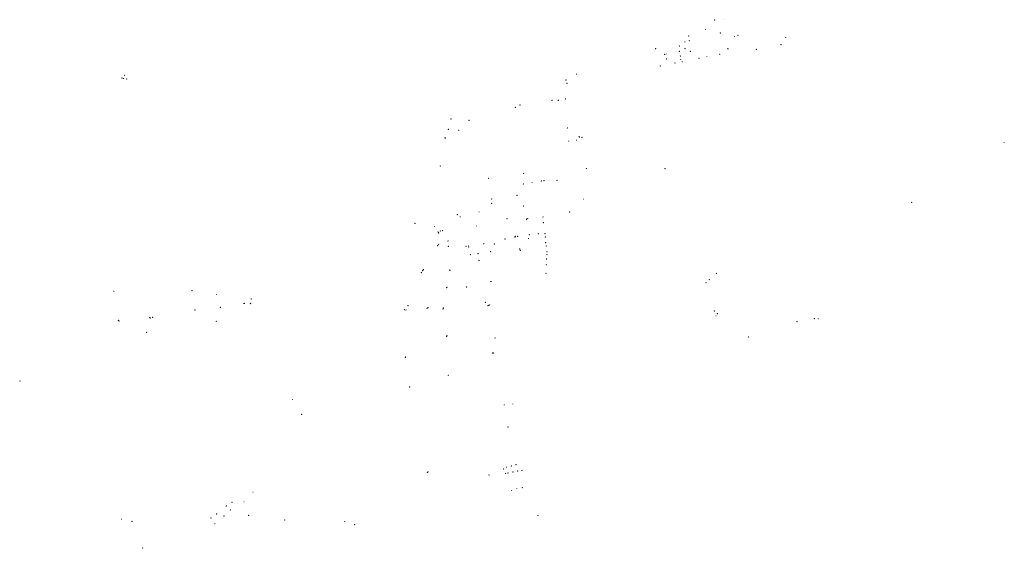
# Model space of a CAD drawing. Extents: x 97140 to 109661, y 464410 to 471125.
import ezdxf

# ---------------------------------------------------------------- set-up
doc = ezdxf.new("R2010")
doc.units = 0
doc.layers.add('061 KUNSTWERK hoofdgroep', color=1, linetype='Continuous', lineweight=0, true_color=0xff0000)

msp = doc.modelspace()

# ---------------------------------------------------------------- hatches: boundary and pattern name
at = {"layer": '061 KUNSTWERK hoofdgroep', "true_color": 0xff0000}
h = msp.add_hatch(color=1, dxfattribs=at)
edge = h.paths.add_edge_path()
edge.add_arc((105978, 471121), 2, 0, 360)
h = msp.add_hatch(color=1, dxfattribs=at)
edge = h.paths.add_edge_path()
edge.add_arc((106107, 471123), 2, 0, 360)
h = msp.add_hatch(color=1, dxfattribs=at)
edge = h.paths.add_edge_path()
edge.add_arc((105649, 470918), 2, 0, 360)
h = msp.add_hatch(color=1, dxfattribs=at)
edge = h.paths.add_edge_path()
edge.add_arc((105861, 470998), 2, 0, 360)
h = msp.add_hatch(color=1, dxfattribs=at)
edge = h.paths.add_edge_path()
edge.add_arc((106051, 470956), 2, 0, 360)
h = msp.add_hatch(color=1, dxfattribs=at)
edge = h.paths.add_edge_path()
edge.add_arc((106230, 470913), 2, 0, 360)
h = msp.add_hatch(color=1, dxfattribs=at)
edge = h.paths.add_edge_path()
edge.add_arc((106273, 470928), 2, 0, 360)
h = msp.add_hatch(color=1, dxfattribs=at)
edge = h.paths.add_edge_path()
edge.add_arc((105529, 470789), 2, 0, 360)
h = msp.add_hatch(color=1, dxfattribs=at)
edge = h.paths.add_edge_path()
edge.add_arc((105599, 470843), 2, 0, 360)
h = msp.add_hatch(color=1, dxfattribs=at)
edge = h.paths.add_edge_path()
edge.add_arc((105654, 470857), 2, 0, 360)
h = msp.add_hatch(color=1, dxfattribs=at)
edge = h.paths.add_edge_path()
edge.add_arc((106821, 470807), 2, 0, 360)
h = msp.add_hatch(color=1, dxfattribs=at)
edge = h.paths.add_edge_path()
edge.add_arc((106882, 470898), 2, 0, 360)
h = msp.add_hatch(color=1, dxfattribs=at)
edge = h.paths.add_edge_path()
edge.add_arc((105227, 470757), 2, 0, 360)
h = msp.add_hatch(color=1, dxfattribs=at)
edge = h.paths.add_edge_path()
edge.add_arc((105341, 470685), 2, 0, 360)
h = msp.add_hatch(color=1, dxfattribs=at)
edge = h.paths.add_edge_path()
edge.add_arc((105361, 470690), 2, 0, 360)
h = msp.add_hatch(color=1, dxfattribs=at)
edge = h.paths.add_edge_path()
edge.add_arc((105529, 470723), 2, 0, 360)
h = msp.add_hatch(color=1, dxfattribs=at)
edge = h.paths.add_edge_path()
edge.add_arc((105542, 470662), 2, 0, 360)
h = msp.add_hatch(color=1, dxfattribs=at)
edge = h.paths.add_edge_path()
edge.add_arc((105601, 470757), 2, 0, 360)
h = msp.add_hatch(color=1, dxfattribs=at)
edge = h.paths.add_edge_path()
edge.add_arc((105669, 470723), 2, 0, 360)
h = msp.add_hatch(color=1, dxfattribs=at)
edge = h.paths.add_edge_path()
edge.add_arc((106043, 470686), 2, 0, 360)
h = msp.add_hatch(color=1, dxfattribs=at)
edge = h.paths.add_edge_path()
edge.add_arc((106144, 470755), 2, 0, 360)
h = msp.add_hatch(color=1, dxfattribs=at)
edge = h.paths.add_edge_path()
edge.add_arc((106150, 470754), 2, 0, 360)
h = msp.add_hatch(color=1, dxfattribs=at)
edge = h.paths.add_edge_path()
edge.add_arc((106507, 470749), 2, 0, 360)
h = msp.add_hatch(color=1, dxfattribs=at)
edge = h.paths.add_edge_path()
edge.add_arc((105285, 470537), 2, 0, 360)
h = msp.add_hatch(color=1, dxfattribs=at)
edge = h.paths.add_edge_path()
edge.add_arc((105365, 470626), 2, 0, 360)
h = msp.add_hatch(color=1, dxfattribs=at)
edge = h.paths.add_edge_path()
edge.add_arc((105475, 470574), 2, 0, 360)
h = msp.add_hatch(color=1, dxfattribs=at)
edge = h.paths.add_edge_path()
edge.add_arc((105547, 470619), 2, 0, 360)
h = msp.add_hatch(color=1, dxfattribs=at)
edge = h.paths.add_edge_path()
edge.add_arc((105565, 470590), 2, 0, 360)
h = msp.add_hatch(color=1, dxfattribs=at)
edge = h.paths.add_edge_path()
edge.add_arc((105780, 470635), 2, 0, 360)
h = msp.add_hatch(color=1, dxfattribs=at)
edge = h.paths.add_edge_path()
edge.add_arc((105878, 470655), 2, 0, 360)
h = msp.add_hatch(color=1, dxfattribs=at)
edge = h.paths.add_edge_path()
edge.add_arc((98473, 470418), 2, 0, 360)
h = msp.add_hatch(color=1, dxfattribs=at)
edge = h.paths.add_edge_path()
edge.add_arc((104220, 470433), 2, 0, 360)
h = msp.add_hatch(color=1, dxfattribs=at)
edge = h.paths.add_edge_path()
edge.add_arc((98442, 470385), 2, 0, 360)
h = msp.add_hatch(color=1, dxfattribs=at)
edge = h.paths.add_edge_path()
edge.add_arc((98462, 470378), 2, 0, 360)
h = msp.add_hatch(color=1, dxfattribs=at)
edge = h.paths.add_edge_path()
edge.add_arc((98502, 470371), 2, 0, 360)
h = msp.add_hatch(color=1, dxfattribs=at)
edge = h.paths.add_edge_path()
edge.add_arc((104088, 470359), 2, 0, 360)
h = msp.add_hatch(color=1, dxfattribs=at)
edge = h.paths.add_edge_path()
edge.add_arc((104101, 470315), 2, 0, 360)
h = msp.add_hatch(color=1, dxfattribs=at)
edge = h.paths.add_edge_path()
edge.add_arc((103503, 470041), 2, 0, 360)
h = msp.add_hatch(color=1, dxfattribs=at)
edge = h.paths.add_edge_path()
edge.add_arc((103910, 470101), 2, 0, 360)
h = msp.add_hatch(color=1, dxfattribs=at)
edge = h.paths.add_edge_path()
edge.add_arc((103989, 470100), 2, 0, 360)
h = msp.add_hatch(color=1, dxfattribs=at)
edge = h.paths.add_edge_path()
edge.add_arc((104079, 470119), 2, 0, 360)
h = msp.add_hatch(color=1, dxfattribs=at)
edge = h.paths.add_edge_path()
edge.add_arc((103444, 470012), 2, 0, 360)
h = msp.add_hatch(color=1, dxfattribs=at)
edge = h.paths.add_edge_path()
edge.add_arc((102624, 469862), 2, 0, 360)
h = msp.add_hatch(color=1, dxfattribs=at)
edge = h.paths.add_edge_path()
edge.add_arc((102853, 469847), 2, 0, 360)
h = msp.add_hatch(color=1, dxfattribs=at)
edge = h.paths.add_edge_path()
edge.add_arc((102592, 469731), 2, 0, 360)
h = msp.add_hatch(color=1, dxfattribs=at)
edge = h.paths.add_edge_path()
edge.add_arc((102723, 469721), 2, 0, 360)
h = msp.add_hatch(color=1, dxfattribs=at)
edge = h.paths.add_edge_path()
edge.add_arc((104106, 469749), 2, 0, 360)
h = msp.add_hatch(color=1, dxfattribs=at)
edge = h.paths.add_edge_path()
edge.add_arc((102543, 469624), 2, 0, 360)
h = msp.add_hatch(color=1, dxfattribs=at)
edge = h.paths.add_edge_path()
edge.add_arc((102553, 469622), 2, 0, 360)
h = msp.add_hatch(color=1, dxfattribs=at)
edge = h.paths.add_edge_path()
edge.add_arc((104123, 469582), 2, 0, 360)
h = msp.add_hatch(color=1, dxfattribs=at)
edge = h.paths.add_edge_path()
edge.add_arc((104221, 469595), 2, 0, 360)
h = msp.add_hatch(color=1, dxfattribs=at)
edge = h.paths.add_edge_path()
edge.add_arc((104254, 469640), 2, 0, 360)
h = msp.add_hatch(color=1, dxfattribs=at)
edge = h.paths.add_edge_path()
edge.add_arc((104256, 469634), 2, 0, 360)
h = msp.add_hatch(color=1, dxfattribs=at)
edge = h.paths.add_edge_path()
edge.add_arc((104291, 469631), 2, 0, 360)
h = msp.add_hatch(color=1, dxfattribs=at)
edge = h.paths.add_edge_path()
edge.add_arc((109659, 469567), 2, 0, 360)
h = msp.add_hatch(color=1, dxfattribs=at)
edge = h.paths.add_edge_path()
edge.add_arc((102489, 469268), 2, 0, 360)
h = msp.add_hatch(color=1, dxfattribs=at)
edge = h.paths.add_edge_path()
edge.add_arc((103547, 469172), 2, 0, 360)
h = msp.add_hatch(color=1, dxfattribs=at)
edge = h.paths.add_edge_path()
edge.add_arc((104347, 469234), 2, 0, 360)
h = msp.add_hatch(color=1, dxfattribs=at)
edge = h.paths.add_edge_path()
edge.add_arc((105345, 469231), 2, 0, 360)
h = msp.add_hatch(color=1, dxfattribs=at)
edge = h.paths.add_edge_path()
edge.add_arc((103103, 469111), 2, 0, 360)
h = msp.add_hatch(color=1, dxfattribs=at)
edge = h.paths.add_edge_path()
edge.add_arc((103546, 469038), 2, 0, 360)
h = msp.add_hatch(color=1, dxfattribs=at)
edge = h.paths.add_edge_path()
edge.add_arc((103657, 469057), 2, 0, 360)
h = msp.add_hatch(color=1, dxfattribs=at)
edge = h.paths.add_edge_path()
edge.add_arc((103775, 469076), 2, 0, 360)
h = msp.add_hatch(color=1, dxfattribs=at)
edge = h.paths.add_edge_path()
edge.add_arc((103806, 469079), 2, 0, 360)
h = msp.add_hatch(color=1, dxfattribs=at)
edge = h.paths.add_edge_path()
edge.add_arc((103974, 469084), 2, 0, 360)
h = msp.add_hatch(color=1, dxfattribs=at)
edge = h.paths.add_edge_path()
edge.add_arc((103142, 468849), 2, 0, 360)
h = msp.add_hatch(color=1, dxfattribs=at)
edge = h.paths.add_edge_path()
edge.add_arc((103142, 468790), 2, 0, 360)
h = msp.add_hatch(color=1, dxfattribs=at)
edge = h.paths.add_edge_path()
edge.add_arc((103464, 468894), 2, 0, 360)
h = msp.add_hatch(color=1, dxfattribs=at)
edge = h.paths.add_edge_path()
edge.add_arc((104310, 468845), 2, 0, 360)
h = msp.add_hatch(color=1, dxfattribs=at)
edge = h.paths.add_edge_path()
edge.add_arc((108483, 468803), 2, 0, 360)
h = msp.add_hatch(color=1, dxfattribs=at)
edge = h.paths.add_edge_path()
edge.add_arc((102982, 468684), 2, 0, 360)
h = msp.add_hatch(color=1, dxfattribs=at)
edge = h.paths.add_edge_path()
edge.add_arc((103547, 468757), 2, 0, 360)
h = msp.add_hatch(color=1, dxfattribs=at)
edge = h.paths.add_edge_path()
edge.add_arc((104134, 468682), 2, 0, 360)
h = msp.add_hatch(color=1, dxfattribs=at)
edge = h.paths.add_edge_path()
edge.add_arc((102167, 468537), 2, 0, 360)
h = msp.add_hatch(color=1, dxfattribs=at)
edge = h.paths.add_edge_path()
edge.add_arc((102704, 468648), 2, 0, 360)
h = msp.add_hatch(color=1, dxfattribs=at)
edge = h.paths.add_edge_path()
edge.add_arc((102742, 468621), 2, 0, 360)
h = msp.add_hatch(color=1, dxfattribs=at)
edge = h.paths.add_edge_path()
edge.add_arc((103335, 468596), 2, 0, 360)
h = msp.add_hatch(color=1, dxfattribs=at)
edge = h.paths.add_edge_path()
edge.add_arc((103581, 468595), 2, 0, 360)
h = msp.add_hatch(color=1, dxfattribs=at)
edge = h.paths.add_edge_path()
edge.add_arc((103585, 468584), 2, 0, 360)
h = msp.add_hatch(color=1, dxfattribs=at)
edge = h.paths.add_edge_path()
edge.add_arc((103600, 468599), 2, 0, 360)
h = msp.add_hatch(color=1, dxfattribs=at)
edge = h.paths.add_edge_path()
edge.add_arc((103796, 468620), 2, 0, 360)
h = msp.add_hatch(color=1, dxfattribs=at)
edge = h.paths.add_edge_path()
edge.add_arc((103798, 468546), 2, 0, 360)
h = msp.add_hatch(color=1, dxfattribs=at)
edge = h.paths.add_edge_path()
edge.add_arc((102398, 468447), 2, 0, 360)
h = msp.add_hatch(color=1, dxfattribs=at)
edge = h.paths.add_edge_path()
edge.add_arc((102415, 468500), 2, 0, 360)
h = msp.add_hatch(color=1, dxfattribs=at)
edge = h.paths.add_edge_path()
edge.add_arc((102458, 468429), 2, 0, 360)
h = msp.add_hatch(color=1, dxfattribs=at)
edge = h.paths.add_edge_path()
edge.add_arc((102468, 468416), 2, 0, 360)
h = msp.add_hatch(color=1, dxfattribs=at)
edge = h.paths.add_edge_path()
edge.add_arc((102488, 468439), 2, 0, 360)
h = msp.add_hatch(color=1, dxfattribs=at)
edge = h.paths.add_edge_path()
edge.add_arc((102517, 468444), 2, 0, 360)
h = msp.add_hatch(color=1, dxfattribs=at)
edge = h.paths.add_edge_path()
edge.add_arc((102949, 468503), 2, 0, 360)
h = msp.add_hatch(color=1, dxfattribs=at)
edge = h.paths.add_edge_path()
edge.add_arc((103819, 468407), 2, 0, 360)
h = msp.add_hatch(color=1, dxfattribs=at)
edge = h.paths.add_edge_path()
edge.add_arc((102586, 468312), 2, 0, 360)
h = msp.add_hatch(color=1, dxfattribs=at)
edge = h.paths.add_edge_path()
edge.add_arc((103311, 468339), 2, 0, 360)
h = msp.add_hatch(color=1, dxfattribs=at)
edge = h.paths.add_edge_path()
edge.add_arc((103439, 468365), 2, 0, 360)
h = msp.add_hatch(color=1, dxfattribs=at)
edge = h.paths.add_edge_path()
edge.add_arc((103442, 468372), 2, 0, 360)
h = msp.add_hatch(color=1, dxfattribs=at)
edge = h.paths.add_edge_path()
edge.add_arc((103473, 468372), 2, 0, 360)
h = msp.add_hatch(color=1, dxfattribs=at)
edge = h.paths.add_edge_path()
edge.add_arc((103610, 468345), 2, 0, 360)
h = msp.add_hatch(color=1, dxfattribs=at)
edge = h.paths.add_edge_path()
edge.add_arc((103619, 468395), 2, 0, 360)
h = msp.add_hatch(color=1, dxfattribs=at)
edge = h.paths.add_edge_path()
edge.add_arc((103735, 468405), 2, 0, 360)
h = msp.add_hatch(color=1, dxfattribs=at)
edge = h.paths.add_edge_path()
edge.add_arc((103824, 468363), 2, 0, 360)
h = msp.add_hatch(color=1, dxfattribs=at)
edge = h.paths.add_edge_path()
edge.add_arc((103828, 468292), 2, 0, 360)
h = msp.add_hatch(color=1, dxfattribs=at)
edge = h.paths.add_edge_path()
edge.add_arc((102456, 468253), 2, 0, 360)
h = msp.add_hatch(color=1, dxfattribs=at)
edge = h.paths.add_edge_path()
edge.add_arc((102466, 468272), 2, 0, 360)
h = msp.add_hatch(color=1, dxfattribs=at)
edge = h.paths.add_edge_path()
edge.add_arc((102590, 468245), 2, 0, 360)
h = msp.add_hatch(color=1, dxfattribs=at)
edge = h.paths.add_edge_path()
edge.add_arc((102814, 468246), 2, 0, 360)
h = msp.add_hatch(color=1, dxfattribs=at)
edge = h.paths.add_edge_path()
edge.add_arc((102848, 468252), 2, 0, 360)
h = msp.add_hatch(color=1, dxfattribs=at)
edge = h.paths.add_edge_path()
edge.add_arc((102850, 468239), 2, 0, 360)
h = msp.add_hatch(color=1, dxfattribs=at)
edge = h.paths.add_edge_path()
edge.add_arc((103042, 468279), 2, 0, 360)
h = msp.add_hatch(color=1, dxfattribs=at)
edge = h.paths.add_edge_path()
edge.add_arc((103130, 468179), 2, 0, 360)
h = msp.add_hatch(color=1, dxfattribs=at)
edge = h.paths.add_edge_path()
edge.add_arc((103176, 468275), 2, 0, 360)
h = msp.add_hatch(color=1, dxfattribs=at)
edge = h.paths.add_edge_path()
edge.add_arc((103499, 468213), 2, 0, 360)
h = msp.add_hatch(color=1, dxfattribs=at)
edge = h.paths.add_edge_path()
edge.add_arc((103507, 468195), 2, 0, 360)
h = msp.add_hatch(color=1, dxfattribs=at)
edge = h.paths.add_edge_path()
edge.add_arc((103837, 468248), 2, 0, 360)
h = msp.add_hatch(color=1, dxfattribs=at)
edge = h.paths.add_edge_path()
edge.add_arc((103844, 468177), 2, 0, 360)
h = msp.add_hatch(color=1, dxfattribs=at)
edge = h.paths.add_edge_path()
edge.add_arc((102871, 468138), 2, 0, 360)
h = msp.add_hatch(color=1, dxfattribs=at)
edge = h.paths.add_edge_path()
edge.add_arc((102967, 468153), 2, 0, 360)
h = msp.add_hatch(color=1, dxfattribs=at)
edge = h.paths.add_edge_path()
edge.add_arc((102980, 468068), 2, 0, 360)
h = msp.add_hatch(color=1, dxfattribs=at)
edge = h.paths.add_edge_path()
edge.add_arc((103842, 468085), 2, 0, 360)
h = msp.add_hatch(color=1, dxfattribs=at)
edge = h.paths.add_edge_path()
edge.add_arc((103844, 468140), 2, 0, 360)
h = msp.add_hatch(color=1, dxfattribs=at)
edge = h.paths.add_edge_path()
edge.add_arc((102248, 467912), 2, 0, 360)
h = msp.add_hatch(color=1, dxfattribs=at)
edge = h.paths.add_edge_path()
edge.add_arc((102265, 467936), 2, 0, 360)
h = msp.add_hatch(color=1, dxfattribs=at)
edge = h.paths.add_edge_path()
edge.add_arc((102273, 467948), 2, 0, 360)
h = msp.add_hatch(color=1, dxfattribs=at)
edge = h.paths.add_edge_path()
edge.add_arc((102606, 467944), 2, 0, 360)
h = msp.add_hatch(color=1, dxfattribs=at)
edge = h.paths.add_edge_path()
edge.add_arc((102611, 467941), 2, 0, 360)
h = msp.add_hatch(color=1, dxfattribs=at)
edge = h.paths.add_edge_path()
edge.add_arc((103837, 468011), 2, 0, 360)
h = msp.add_hatch(color=1, dxfattribs=at)
edge = h.paths.add_edge_path()
edge.add_arc((103131, 467799), 2, 0, 360)
h = msp.add_hatch(color=1, dxfattribs=at)
edge = h.paths.add_edge_path()
edge.add_arc((103137, 467799), 2, 0, 360)
h = msp.add_hatch(color=1, dxfattribs=at)
edge = h.paths.add_edge_path()
edge.add_arc((103831, 467904), 2, 0, 360)
h = msp.add_hatch(color=1, dxfattribs=at)
edge = h.paths.add_edge_path()
edge.add_arc((105866, 467784), 2, 0, 360)
h = msp.add_hatch(color=1, dxfattribs=at)
edge = h.paths.add_edge_path()
edge.add_arc((105908, 467823), 2, 0, 360)
h = msp.add_hatch(color=1, dxfattribs=at)
edge = h.paths.add_edge_path()
edge.add_arc((105999, 467901), 2, 0, 360)
h = msp.add_hatch(color=1, dxfattribs=at)
edge = h.paths.add_edge_path()
edge.add_arc((98337, 467676), 2, 0, 360)
h = msp.add_hatch(color=1, dxfattribs=at)
edge = h.paths.add_edge_path()
edge.add_arc((99331, 467683), 2, 0, 360)
h = msp.add_hatch(color=1, dxfattribs=at)
edge = h.paths.add_edge_path()
edge.add_arc((102568, 467720), 2, 0, 360)
h = msp.add_hatch(color=1, dxfattribs=at)
edge = h.paths.add_edge_path()
edge.add_arc((102572, 467725), 2, 0, 360)
h = msp.add_hatch(color=1, dxfattribs=at)
edge = h.paths.add_edge_path()
edge.add_arc((102823, 467729), 2, 0, 360)
h = msp.add_hatch(color=1, dxfattribs=at)
edge = h.paths.add_edge_path()
edge.add_arc((99645, 467634), 2, 0, 360)
h = msp.add_hatch(color=1, dxfattribs=at)
edge = h.paths.add_edge_path()
edge.add_arc((100085, 467575), 2, 0, 360)
h = msp.add_hatch(color=1, dxfattribs=at)
edge = h.paths.add_edge_path()
edge.add_arc((103061, 467535), 2, 0, 360)
h = msp.add_hatch(color=1, dxfattribs=at)
edge = h.paths.add_edge_path()
edge.add_arc((99368, 467436), 2, 0, 360)
h = msp.add_hatch(color=1, dxfattribs=at)
edge = h.paths.add_edge_path()
edge.add_arc((99692, 467472), 2, 0, 360)
h = msp.add_hatch(color=1, dxfattribs=at)
edge = h.paths.add_edge_path()
edge.add_arc((99990, 467520), 2, 0, 360)
h = msp.add_hatch(color=1, dxfattribs=at)
edge = h.paths.add_edge_path()
edge.add_arc((99996, 467521), 2, 0, 360)
h = msp.add_hatch(color=1, dxfattribs=at)
edge = h.paths.add_edge_path()
edge.add_arc((100072, 467523), 2, 0, 360)
h = msp.add_hatch(color=1, dxfattribs=at)
edge = h.paths.add_edge_path()
edge.add_arc((100079, 467518), 2, 0, 360)
h = msp.add_hatch(color=1, dxfattribs=at)
edge = h.paths.add_edge_path()
edge.add_arc((102033, 467440), 2, 0, 360)
h = msp.add_hatch(color=1, dxfattribs=at)
edge = h.paths.add_edge_path()
edge.add_arc((102051, 467436), 2, 0, 360)
h = msp.add_hatch(color=1, dxfattribs=at)
edge = h.paths.add_edge_path()
edge.add_arc((102078, 467491), 2, 0, 360)
h = msp.add_hatch(color=1, dxfattribs=at)
edge = h.paths.add_edge_path()
edge.add_arc((102319, 467460), 2, 0, 360)
h = msp.add_hatch(color=1, dxfattribs=at)
edge = h.paths.add_edge_path()
edge.add_arc((102331, 467466), 2, 0, 360)
h = msp.add_hatch(color=1, dxfattribs=at)
edge = h.paths.add_edge_path()
edge.add_arc((102525, 467450), 2, 0, 360)
h = msp.add_hatch(color=1, dxfattribs=at)
edge = h.paths.add_edge_path()
edge.add_arc((102528, 467461), 2, 0, 360)
h = msp.add_hatch(color=1, dxfattribs=at)
edge = h.paths.add_edge_path()
edge.add_arc((103094, 467492), 2, 0, 360)
h = msp.add_hatch(color=1, dxfattribs=at)
edge = h.paths.add_edge_path()
edge.add_arc((103102, 467498), 2, 0, 360)
h = msp.add_hatch(color=1, dxfattribs=at)
edge = h.paths.add_edge_path()
edge.add_arc((103116, 467499), 2, 0, 360)
h = msp.add_hatch(color=1, dxfattribs=at)
edge = h.paths.add_edge_path()
edge.add_arc((105974, 467425), 2, 0, 360)
h = msp.add_hatch(color=1, dxfattribs=at)
edge = h.paths.add_edge_path()
edge.add_arc((98394, 467306), 2, 0, 360)
h = msp.add_hatch(color=1, dxfattribs=at)
edge = h.paths.add_edge_path()
edge.add_arc((98403, 467297), 2, 0, 360)
h = msp.add_hatch(color=1, dxfattribs=at)
edge = h.paths.add_edge_path()
edge.add_arc((98791, 467339), 2, 0, 360)
h = msp.add_hatch(color=1, dxfattribs=at)
edge = h.paths.add_edge_path()
edge.add_arc((98803, 467336), 2, 0, 360)
h = msp.add_hatch(color=1, dxfattribs=at)
edge = h.paths.add_edge_path()
edge.add_arc((98830, 467345), 2, 0, 360)
h = msp.add_hatch(color=1, dxfattribs=at)
edge = h.paths.add_edge_path()
edge.add_arc((99640, 467295), 2, 0, 360)
h = msp.add_hatch(color=1, dxfattribs=at)
edge = h.paths.add_edge_path()
edge.add_arc((105995, 467363), 2, 0, 360)
h = msp.add_hatch(color=1, dxfattribs=at)
edge = h.paths.add_edge_path()
edge.add_arc((106012, 467389), 2, 0, 360)
h = msp.add_hatch(color=1, dxfattribs=at)
edge = h.paths.add_edge_path()
edge.add_arc((107026, 467289), 2, 0, 360)
h = msp.add_hatch(color=1, dxfattribs=at)
edge = h.paths.add_edge_path()
edge.add_arc((107246, 467327), 2, 0, 360)
h = msp.add_hatch(color=1, dxfattribs=at)
edge = h.paths.add_edge_path()
edge.add_arc((107294, 467325), 2, 0, 360)
h = msp.add_hatch(color=1, dxfattribs=at)
edge = h.paths.add_edge_path()
edge.add_arc((98754, 467152), 2, 0, 360)
h = msp.add_hatch(color=1, dxfattribs=at)
edge = h.paths.add_edge_path()
edge.add_arc((102569, 467100), 2, 0, 360)
h = msp.add_hatch(color=1, dxfattribs=at)
edge = h.paths.add_edge_path()
edge.add_arc((102572, 467111), 2, 0, 360)
h = msp.add_hatch(color=1, dxfattribs=at)
edge = h.paths.add_edge_path()
edge.add_arc((103185, 467083), 2, 0, 360)
h = msp.add_hatch(color=1, dxfattribs=at)
edge = h.paths.add_edge_path()
edge.add_arc((106409, 467096), 2, 0, 360)
h = msp.add_hatch(color=1, dxfattribs=at)
edge = h.paths.add_edge_path()
edge.add_arc((102043, 466837), 2, 0, 360)
h = msp.add_hatch(color=1, dxfattribs=at)
edge = h.paths.add_edge_path()
edge.add_arc((102047, 466842), 2, 0, 360)
h = msp.add_hatch(color=1, dxfattribs=at)
edge = h.paths.add_edge_path()
edge.add_arc((103155, 466891), 2, 0, 360)
h = msp.add_hatch(color=1, dxfattribs=at)
edge = h.paths.add_edge_path()
edge.add_arc((103162, 466891), 2, 0, 360)
h = msp.add_hatch(color=1, dxfattribs=at)
edge = h.paths.add_edge_path()
edge.add_arc((97142, 466534), 2, 0, 360)
h = msp.add_hatch(color=1, dxfattribs=at)
edge = h.paths.add_edge_path()
edge.add_arc((102590, 466609), 2, 0, 360)
h = msp.add_hatch(color=1, dxfattribs=at)
edge = h.paths.add_edge_path()
edge.add_arc((102098, 466460), 2, 0, 360)
h = msp.add_hatch(color=1, dxfattribs=at)
edge = h.paths.add_edge_path()
edge.add_arc((100609, 466300), 2, 0, 360)
h = msp.add_hatch(color=1, dxfattribs=at)
edge = h.paths.add_edge_path()
edge.add_arc((103301, 466232), 2, 0, 360)
h = msp.add_hatch(color=1, dxfattribs=at)
edge = h.paths.add_edge_path()
edge.add_arc((103411, 466243), 2, 0, 360)
h = msp.add_hatch(color=1, dxfattribs=at)
edge = h.paths.add_edge_path()
edge.add_arc((100726, 466113), 2, 0, 360)
h = msp.add_hatch(color=1, dxfattribs=at)
edge = h.paths.add_edge_path()
edge.add_arc((103350, 465950), 2, 0, 360)
h = msp.add_hatch(color=1, dxfattribs=at)
edge = h.paths.add_edge_path()
edge.add_arc((103293, 465418), 2, 0, 360)
h = msp.add_hatch(color=1, dxfattribs=at)
edge = h.paths.add_edge_path()
edge.add_arc((103331, 465441), 2, 0, 360)
h = msp.add_hatch(color=1, dxfattribs=at)
edge = h.paths.add_edge_path()
edge.add_arc((103392, 465457), 2, 0, 360)
h = msp.add_hatch(color=1, dxfattribs=at)
edge = h.paths.add_edge_path()
edge.add_arc((103452, 465472), 2, 0, 360)
h = msp.add_hatch(color=1, dxfattribs=at)
edge = h.paths.add_edge_path()
edge.add_arc((102325, 465375), 2, 0, 360)
h = msp.add_hatch(color=1, dxfattribs=at)
edge = h.paths.add_edge_path()
edge.add_arc((102334, 465381), 2, 0, 360)
h = msp.add_hatch(color=1, dxfattribs=at)
edge = h.paths.add_edge_path()
edge.add_arc((103106, 465341), 2, 0, 360)
h = msp.add_hatch(color=1, dxfattribs=at)
edge = h.paths.add_edge_path()
edge.add_arc((103318, 465361), 2, 0, 360)
h = msp.add_hatch(color=1, dxfattribs=at)
edge = h.paths.add_edge_path()
edge.add_arc((103351, 465365), 2, 0, 360)
h = msp.add_hatch(color=1, dxfattribs=at)
edge = h.paths.add_edge_path()
edge.add_arc((103413, 465379), 2, 0, 360)
h = msp.add_hatch(color=1, dxfattribs=at)
edge = h.paths.add_edge_path()
edge.add_arc((103472, 465392), 2, 0, 360)
h = msp.add_hatch(color=1, dxfattribs=at)
edge = h.paths.add_edge_path()
edge.add_arc((103526, 465399), 2, 0, 360)
h = msp.add_hatch(color=1, dxfattribs=at)
edge = h.paths.add_edge_path()
edge.add_arc((103462, 465166), 2, 0, 360)
h = msp.add_hatch(color=1, dxfattribs=at)
edge = h.paths.add_edge_path()
edge.add_arc((103530, 465181), 2, 0, 360)
h = msp.add_hatch(color=1, dxfattribs=at)
edge = h.paths.add_edge_path()
edge.add_arc((100106, 465123), 2, 0, 360)
h = msp.add_hatch(color=1, dxfattribs=at)
edge = h.paths.add_edge_path()
edge.add_arc((103396, 465144), 2, 0, 360)
h = msp.add_hatch(color=1, dxfattribs=at)
edge = h.paths.add_edge_path()
edge.add_arc((99765, 464945), 2, 0, 360)
h = msp.add_hatch(color=1, dxfattribs=at)
edge = h.paths.add_edge_path()
edge.add_arc((99769, 464949), 2, 0, 360)
h = msp.add_hatch(color=1, dxfattribs=at)
edge = h.paths.add_edge_path()
edge.add_arc((99838, 464994), 2, 0, 360)
h = msp.add_hatch(color=1, dxfattribs=at)
edge = h.paths.add_edge_path()
edge.add_arc((99991, 465000), 2, 0, 360)
h = msp.add_hatch(color=1, dxfattribs=at)
edge = h.paths.add_edge_path()
edge.add_arc((98437, 464780), 2, 0, 360)
h = msp.add_hatch(color=1, dxfattribs=at)
edge = h.paths.add_edge_path()
edge.add_arc((99573, 464793), 2, 0, 360)
h = msp.add_hatch(color=1, dxfattribs=at)
edge = h.paths.add_edge_path()
edge.add_arc((99645, 464845), 2, 0, 360)
h = msp.add_hatch(color=1, dxfattribs=at)
edge = h.paths.add_edge_path()
edge.add_arc((99737, 464821), 2, 0, 360)
h = msp.add_hatch(color=1, dxfattribs=at)
edge = h.paths.add_edge_path()
edge.add_arc((99819, 464898), 2, 0, 360)
h = msp.add_hatch(color=1, dxfattribs=at)
edge = h.paths.add_edge_path()
edge.add_arc((100052, 464828), 2, 0, 360)
h = msp.add_hatch(color=1, dxfattribs=at)
edge = h.paths.add_edge_path()
edge.add_arc((103731, 464826), 2, 0, 360)
h = msp.add_hatch(color=1, dxfattribs=at)
edge = h.paths.add_edge_path()
edge.add_arc((98567, 464751), 2, 0, 360)
h = msp.add_hatch(color=1, dxfattribs=at)
edge = h.paths.add_edge_path()
edge.add_arc((99622, 464721), 2, 0, 360)
h = msp.add_hatch(color=1, dxfattribs=at)
edge = h.paths.add_edge_path()
edge.add_arc((100511, 464768), 2, 0, 360)
h = msp.add_hatch(color=1, dxfattribs=at)
edge = h.paths.add_edge_path()
edge.add_arc((101274, 464750), 2, 0, 360)
h = msp.add_hatch(color=1, dxfattribs=at)
edge = h.paths.add_edge_path()
edge.add_arc((101401, 464711), 2, 0, 360)
h = msp.add_hatch(color=1, dxfattribs=at)
edge = h.paths.add_edge_path()
edge.add_arc((98704, 464412), 2, 0, 360)

# ---------------------------------------------------------------- linework, layer by layer
at = {"layer": '061 KUNSTWERK hoofdgroep', "color": 8, "true_color": 0x808080}
for centre in [(105978, 471121), (106107, 471123), (105649, 470918), (105861, 470998), (106051, 470956), (106230, 470913), (106273, 470928), (105529, 470789), (105599, 470843), (105654, 470857), (106821, 470807), (106882, 470898), (105227, 470757), (105341, 470685), (105361, 470690), (105529, 470723), (105542, 470662), (105601, 470757), (105669, 470723), (106043, 470686), (106144, 470755), (106150, 470754), (106507, 470749), (105285, 470537), (105365, 470626), (105475, 470574), (105547, 470619), (105565, 470590), (105780, 470635), (105878, 470655), (98473, 470418), (104220, 470433), (98442, 470385), (98462, 470378), (98502, 470371), (104088, 470359), (104101, 470315), (103503, 470041), (103910, 470101), (103989, 470100), (104079, 470119), (103444, 470012), (102624, 469862), (102853, 469847), (102592, 469731), (102723, 469721), (104106, 469749), (102543, 469624), (102553, 469622), (104123, 469582), (104221, 469595), (104254, 469640), (104256, 469634), (104291, 469631), (109659, 469567), (102489, 469268), (103547, 469172), (104347, 469234), (105345, 469231), (103103, 469111), (103546, 469038), (103657, 469057), (103775, 469076), (103806, 469079), (103974, 469084), (103142, 468849), (103142, 468790), (103464, 468894), (104310, 468845), (108483, 468803), (102982, 468684), (103547, 468757), (104134, 468682), (102167, 468537), (102704, 468648), (102742, 468621), (103335, 468596), (103581, 468595), (103585, 468584), (103600, 468599), (103796, 468620), (103798, 468546), (102398, 468447), (102415, 468500), (102458, 468429), (102468, 468416), (102488, 468439), (102517, 468444), (102949, 468503), (103819, 468407), (102586, 468312), (103311, 468339), (103439, 468365), (103442, 468372), (103473, 468372), (103610, 468345), (103619, 468395), (103735, 468405), (103824, 468363), (103828, 468292, -43), (102456, 468253), (102466, 468272), (102590, 468245), (102814, 468246), (102848, 468252), (102850, 468239), (103042, 468279), (103130, 468179), (103176, 468275), (103499, 468213), (103507, 468195), (103837, 468248), (103844, 468177), (102871, 468138), (102967, 468153), (102980, 468068), (103842, 468085), (103844, 468140), (102248, 467912), (102265, 467936), (102273, 467948), (102606, 467944), (102611, 467941), (103837, 468011), (103131, 467799), (103137, 467799), (103831, 467904), (105866, 467784), (105908, 467823), (105999, 467901), (98337, 467676), (99331, 467683), (102568, 467720), (102572, 467725), (102823, 467729), (99645, 467634), (100085, 467575), (103061, 467535), (99368, 467436), (99692, 467472), (99990, 467520), (99996, 467521), (100072, 467523), (100079, 467518), (102033, 467440), (102051, 467436), (102078, 467491), (102319, 467460), (102331, 467466), (102525, 467450, -43), (102528, 467461, -43), (103094, 467492), (103102, 467498), (103116, 467499), (105974, 467425), (98394, 467306), (98403, 467297), (98791, 467339), (98803, 467336), (98830, 467345), (99640, 467295), (105995, 467363), (106012, 467389), (107026, 467289), (107246, 467327), (107294, 467325), (98754, 467152), (102569, 467100, -43), (102572, 467111, -43), (103185, 467083), (106409, 467096), (102043, 466837), (102047, 466842), (103155, 466891), (103162, 466891), (97142, 466534), (102590, 466609), (102098, 466460), (100609, 466300), (103301, 466232), (103411, 466243), (100726, 466113), (103350, 465950), (103293, 465418), (103331, 465441), (103392, 465457), (103452, 465472), (102325, 465375), (102334, 465381), (103106, 465341), (103318, 465361, -43), (103351, 465365), (103413, 465379), (103472, 465392), (103526, 465399), (103462, 465166), (103530, 465181), (100106, 465123), (103396, 465144), (99765, 464945), (99769, 464949), (99838, 464994), (99991, 465000), (98437, 464780), (99573, 464793), (99645, 464845), (99737, 464821), (99819, 464898), (100052, 464828), (103731, 464826), (98567, 464751), (99622, 464721), (100511, 464768), (101274, 464750), (101401, 464711), (98704, 464412)]:
    msp.add_circle(centre, 2, dxfattribs=at)

doc.saveas('drawing.dxf')
